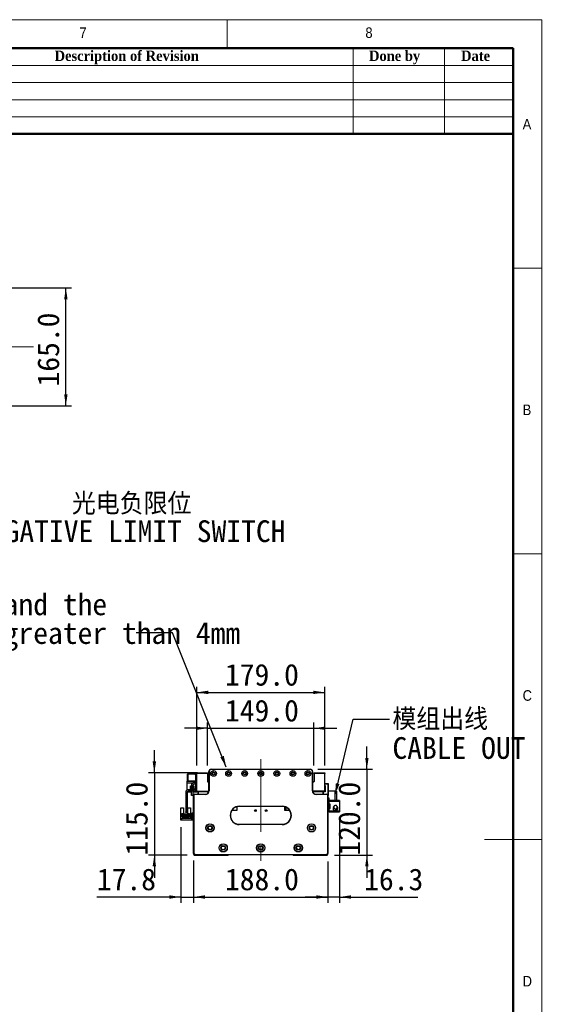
# Model space of a CAD drawing. Header units: millimetres. Extents: x 40 to 3331, y 40 to 2336.
# Tile 11 of 11: x 2590 to 3331, y 957 to 2336. Entities that reach past the tile are written whole.
import ezdxf

# ---------------------------------------------------------------- set-up
doc = ezdxf.new("R2010")
doc.units = ezdxf.units.MM
doc.header["$LTSCALE"] = 8
doc.linetypes.add('CENTERX2', pattern=[20.32, 12.7, -2.54, 2.54, -2.54])
doc.layers.add('DIMNS', color=7, linetype='Continuous')
doc.styles.add('SLDTEXTSTYLE0', font='Gothic.ttf', dxfattribs={"width": 0.913})
doc.styles.add('SLDTEXTSTYLE1', font='timesbd.ttf', dxfattribs={"width": 0.933})
doc.styles.add('SLDTEXTSTYLE10', font='txt')
doc.styles.add('SLDTEXTSTYLE7', font='txt')
doc.styles.add('SLDTEXTSTYLE8', font='txt', dxfattribs={"bigfont": 'bigfont'})
doc.styles.add('SLDTEXTSTYLE9', font='txt', dxfattribs={"bigfont": 'bigfont'})
doc.dimstyles.new('SLDDIMSTYLE0', dxfattribs={"dimtxt": 30.4, "dimasz": 16, "dimexe": 0, "dimexo": 0.0625, "dimgap": 7.6, "dimtad": 2, "dimdec": 1, "dimrnd": 1e-09, "dimzin": 4, "dimdsep": 46, "dimtxsty": 'SLDTEXTSTYLE7', "dimsah": 1, "dimcen": 0.09, "dimadec": 0, "dimazin": 1, "dimtfac": 1, "dimtdec": 1, "dimtmove": 0, "dimatfit": 0, "dimfxl": 0, "dimfrac": 2, "dimtolj": 1, "dimtzin": 12, "dimarcsym": 0})
doc.dimstyles.new('SLDDIMSTYLE1', dxfattribs={"dimtxt": 30.4, "dimasz": 16, "dimexe": 0, "dimexo": 0.0625, "dimgap": 7.6, "dimtad": 2, "dimdec": 1, "dimrnd": 1e-09, "dimzin": 4, "dimdsep": 46, "dimtxsty": 'SLDTEXTSTYLE7', "dimsah": 1, "dimcen": 0.09, "dimadec": 0, "dimazin": 1, "dimtfac": 1, "dimtdec": 1, "dimtofl": 0, "dimtmove": 0, "dimatfit": 3, "dimfxl": 0, "dimfrac": 2, "dimtolj": 1, "dimtzin": 12, "dimarcsym": 0})
doc.dimstyles.new('SLDDIMSTYLE2', dxfattribs={"dimtxt": 30.4, "dimasz": 16, "dimexe": 0, "dimexo": 0.0625, "dimgap": 7.6, "dimtad": 2, "dimdec": 1, "dimrnd": 1e-09, "dimzin": 12, "dimdsep": 46, "dimtxsty": 'SLDTEXTSTYLE7', "dimsah": 1, "dimcen": 0.09, "dimadec": 0, "dimazin": 3, "dimtfac": 1, "dimtdec": 1, "dimtmove": 0, "dimatfit": 0, "dimfxl": 0, "dimfrac": 2, "dimtolj": 1, "dimtzin": 12, "dimarcsym": 0})
doc.dimstyles.new('SLDDIMSTYLE3', dxfattribs={"dimtxt": 0.18, "dimasz": 16, "dimexe": 0, "dimexo": 0.0625, "dimgap": 0, "dimtad": 0, "dimtih": 1, "dimtoh": 1, "dimdec": 0, "dimrnd": 1e-09, "dimzin": 0, "dimdsep": 46, "dimtxsty": 'Standard', "dimsah": 1, "dimcen": 0.09, "dimadec": 0, "dimazin": 0, "dimtfac": 16, "dimtdec": 0, "dimtofl": 0, "dimtmove": 0, "dimatfit": 3, "dimfxl": 0, "dimfrac": 2, "dimtolj": 1, "dimtzin": 0, "dimarcsym": 0})

# ---------------------------------------------------------------- blocks, each defined once
blk = doc.blocks.new('_D')
at = {"layer": 'DIMNS'}
for p, q in [((2852.4, 1291.6), (2852.4, 1351.9)), ((3001.4, 1291.6), (3001.4, 1351.9)), ((2852.4, 1343.9), (2820.4, 1343.9)), ((2852.4, 1343.9), (3001.4, 1343.9)), ((3001.4, 1343.9), (3033.4, 1343.9))]:
    blk.add_line(p, q, dxfattribs=at)
for points in [[(2852.4, 1343.9), (2836.4, 1346.3), (2836.4, 1341.5)], [(3001.4, 1343.9), (3017.4, 1341.5), (3017.4, 1346.3)]]:
    blk.add_solid(points, dxfattribs=at)
at = {"layer": 'DIMNS', "insert": (2876.9, 1383.8), "char_height": 30.4, "attachment_point": 1, "style": 'SLDTEXTSTYLE7'}
blk.add_mtext('149.0', dxfattribs=at)
blk = doc.blocks.new('_D_1')
at = {"layer": 'DIMNS'}
for p, q in [((2837.4, 1291.6), (2837.4, 1402.1)), ((2837.4, 1394.1), (3016.4, 1394.1)), ((3016.4, 1291.6), (3016.4, 1402.1))]:
    blk.add_line(p, q, dxfattribs=at)
for points in [[(2837.4, 1394.1), (2853.4, 1391.7), (2853.4, 1396.5)], [(3016.4, 1394.1), (3000.4, 1396.5), (3000.4, 1391.7)]]:
    blk.add_solid(points, dxfattribs=at)
at = {"layer": 'DIMNS', "insert": (2876.9, 1434), "char_height": 30.4, "attachment_point": 1, "style": 'SLDTEXTSTYLE7'}
blk.add_mtext('179.0', dxfattribs=at)
blk = doc.blocks.new('_D_2')
at = {"layer": 'DIMNS'}
for p, q in [((2778.1, 1281.4), (2778.1, 1313.4)), ((2838.3, 1281.4), (2770.1, 1281.4)), ((2778.1, 1281.4), (2778.1, 1166.4)), ((2823.8, 1166.4), (2770.1, 1166.4)), ((2778.1, 1166.4), (2778.1, 1134.4))]:
    blk.add_line(p, q, dxfattribs=at)
for points in [[(2778.1, 1281.4), (2780.5, 1297.4), (2775.7, 1297.4)], [(2778.1, 1166.4), (2775.7, 1150.4), (2780.5, 1150.4)]]:
    blk.add_solid(points, dxfattribs=at)
at = {"layer": 'DIMNS', "insert": (2738.2, 1165.6), "char_height": 30.4, "attachment_point": 1, "rotation": 90, "style": 'SLDTEXTSTYLE7'}
blk.add_mtext('115.0', dxfattribs=at)
blk = doc.blocks.new('_D_3')
at = {"layer": 'DIMNS'}
for p, q in [((3075.4, 1286.4), (3075.4, 1318.4)), ((3006.6, 1286.4), (3083.4, 1286.4)), ((3075.4, 1286.4), (3075.4, 1166.4)), ((3030.1, 1166.4), (3083.4, 1166.4)), ((3075.4, 1166.4), (3075.4, 1134.4))]:
    blk.add_line(p, q, dxfattribs=at)
for points in [[(3075.4, 1286.4), (3077.8, 1302.4), (3073, 1302.4)], [(3075.4, 1166.4), (3073, 1150.4), (3077.8, 1150.4)]]:
    blk.add_solid(points, dxfattribs=at)
at = {"layer": 'DIMNS', "insert": (3035.5, 1165.6), "char_height": 30.4, "attachment_point": 1, "rotation": 90, "style": 'SLDTEXTSTYLE7'}
blk.add_mtext('120.0', dxfattribs=at)
blk = doc.blocks.new('_D_4')
at = {"layer": 'DIMNS'}
for p, q in [((2832.9, 1157.2), (2832.9, 1099.6)), ((3020.9, 1157.2), (3020.9, 1099.6)), ((2832.9, 1107.6), (3020.9, 1107.6))]:
    blk.add_line(p, q, dxfattribs=at)
for points in [[(2832.9, 1107.6), (2848.9, 1105.2), (2848.9, 1110)], [(3020.9, 1107.6), (3004.9, 1110), (3004.9, 1105.2)]]:
    blk.add_solid(points, dxfattribs=at)
at = {"layer": 'DIMNS', "insert": (2876.9, 1147.5), "char_height": 30.4, "attachment_point": 1, "style": 'SLDTEXTSTYLE7'}
blk.add_mtext('188.0', dxfattribs=at)
blk = doc.blocks.new('_D_5')
at = {"layer": 'DIMNS'}
for p, q in [((2815.1, 1205.2), (2815.1, 1099.6)), ((2832.9, 1158.7), (2832.9, 1099.6)), ((2815.1, 1107.6), (2697.7, 1107.6)), ((2815.1, 1107.6), (2832.9, 1107.6)), ((2832.9, 1107.6), (2864.9, 1107.6))]:
    blk.add_line(p, q, dxfattribs=at)
for points in [[(2815.1, 1107.6), (2799.1, 1110), (2799.1, 1105.2)], [(2832.9, 1107.6), (2848.9, 1105.2), (2848.9, 1110)]]:
    blk.add_solid(points, dxfattribs=at)
at = {"layer": 'DIMNS', "insert": (2697.7, 1147.5), "char_height": 30.4, "attachment_point": 1, "style": 'SLDTEXTSTYLE7'}
blk.add_mtext('17.8', dxfattribs=at)
blk = doc.blocks.new('_D_6')
at = {"layer": 'DIMNS'}
for p, q in [((3037.2, 1217.5), (3037.2, 1099.6)), ((3020.9, 1157.2), (3020.9, 1099.6)), ((3020.9, 1107.6), (2988.9, 1107.6)), ((3037.2, 1107.6), (3020.9, 1107.6)), ((3037.2, 1107.6), (3146.5, 1107.6))]:
    blk.add_line(p, q, dxfattribs=at)
for points in [[(3020.9, 1107.6), (3004.9, 1110), (3004.9, 1105.2)], [(3037.2, 1107.6), (3053.2, 1105.2), (3053.2, 1110)]]:
    blk.add_solid(points, dxfattribs=at)
at = {"layer": 'DIMNS', "insert": (3071.6, 1147.5), "char_height": 30.4, "attachment_point": 1, "style": 'SLDTEXTSTYLE7'}
blk.add_mtext('16.3', dxfattribs=at)
blk = doc.blocks.new('SW_NOTE_3')
at = {"layer": 'DIMNS', "color": 0, "char_height": 30.4, "attachment_point": 1}
for s, insert, style in [('模组出线', (4.1, 14.9), 'SLDTEXTSTYLE8'), ('CABLE OUT', (4.1, -25.3), 'SLDTEXTSTYLE7')]:
    blk.add_mtext(s, dxfattribs=dict(at, insert=insert, style=style))
blk = doc.blocks.new('SW_NOTE_4')
at = {"layer": 'DIMNS', "color": 0, "char_height": 30.4, "attachment_point": 1, "style": 'SLDTEXTSTYLE7'}
for s, insert in [('The distance between the load plate and the ', (-929.8, 55.3)), ('steel belt protection belt shall be greater than 4mm', (-929.8, 15.1))]:
    blk.add_mtext(s, dxfattribs=dict(at, insert=insert))
blk = doc.blocks.new('_D_15')
at = {"layer": 'DIMNS'}
for p, q in [((2471.5, 1960.5), (2662.3, 1960.5)), ((2654.3, 1795.5), (2654.3, 1960.5)), ((2471.5, 1795.5), (2662.3, 1795.5))]:
    blk.add_line(p, q, dxfattribs=at)
for points in [[(2654.3, 1960.5), (2651.9, 1944.5), (2656.7, 1944.5)], [(2654.3, 1795.5), (2656.7, 1811.5), (2651.9, 1811.5)]]:
    blk.add_solid(points, dxfattribs=at)
at = {"layer": 'DIMNS', "insert": (2614.5, 1822.5), "char_height": 30.4, "attachment_point": 1, "rotation": 90, "style": 'SLDTEXTSTYLE7'}
blk.add_mtext('165.0', dxfattribs=at)
blk = doc.blocks.new('SW_NOTE_7')
at = {"layer": 'DIMNS', "color": 0, "char_height": 30.4, "attachment_point": 1}
for s, insert, style in [('     光电负限位', (4.8, 18), 'SLDTEXTSTYLE9'), ('NEGATIVE LIMIT SWITCH', (4.8, -20.4), 'SLDTEXTSTYLE10')]:
    blk.add_mtext(s, dxfattribs=dict(at, insert=insert, style=style))

msp = doc.modelspace()

# ---------------------------------------------------------------- linework, layer by layer
at = {"color": 7, "linetype": 'Continuous', "lineweight": 18}
for p, q in [((3320, 2336), (40, 2336)), ((2880, 2296), (2880, 2336)), ((3320, 40), (3320, 2336)), ((80, 2296), (3280, 2296)), ((3056, 2296), (3056, 2176)), ((3184, 2296), (3184, 2176)), ((3280, 2296), (3280, 2176)), ((3280, 2296), (3280, 80)), ((2320, 2272), (3280, 2272)), ((2320, 2248), (3280, 2248)), ((2320, 2224), (3280, 2224)), ((2320, 2200), (3280, 2200)), ((3320, 1988), (3280, 1988)), ((3280, 1588), (3320, 1588)), ((3320, 1188), (3240, 1188))]:
    msp.add_line(p, q, dxfattribs=at)
at = {"color": 7, "linetype": 'Continuous', "lineweight": 50}
for p, q in [((3280, 2296), (80, 2296)), ((3280, 2296), (3280, 80)), ((3280, 2176), (2320, 2176))]:
    msp.add_line(p, q, dxfattribs=at)
at = {"color": 7, "linetype": 'Continuous', "lineweight": 25}
for p, q in [((2854.4438844, 1283.3955857), (2854.7438821, 1283.3955857)), ((2854.4438844, 1256.3955869), (2854.4438844, 1283.3955857)), ((2854.7438821, 1283.3955857), (2854.7438821, 1256.3955869)), ((2857.4438831, 1286.3955843), (2857.4438831, 1286.0955867)), ((2857.4438831, 1286.3955843), (2996.4438816, 1286.3955843)), ((2996.4438816, 1286.0955867), (2857.4438831, 1286.0955867)), ((2996.4438816, 1286.3955843), (2996.4438816, 1286.0955867)), ((2999.1438826, 1256.3955869), (2999.1438826, 1283.3955857)), ((2999.4438803, 1283.3955857), (2999.1438826, 1283.3955857)), ((2999.4438803, 1283.3955857), (2999.4438803, 1256.3955869)), ((2824.1438856, 1269.8955881), (2835.4438832, 1269.8955881)), ((2824.1438856, 1267.2955888), (2824.1438856, 1269.8955881)), ((2824.7438809, 1279.8955861), (2824.4438833, 1279.5955884)), ((2824.7438809, 1279.5955884), (2824.4438833, 1279.4713202)), ((2824.4438833, 1279.4713202), (2824.4438833, 1279.5955884)), ((2824.4438833, 1270.319854), (2824.4438833, 1279.4713202)), ((2824.4438833, 1270.1955858), (2824.4438833, 1270.319854)), ((2824.7438809, 1270.1955858), (2824.4438833, 1270.319854)), ((2824.4438833, 1270.1955858), (2824.7438809, 1269.8955881)), ((2824.7438809, 1279.8955861), (2824.7438809, 1279.5955884)), ((2824.7438809, 1279.8955861), (2835.4438832, 1279.8955861)), ((2835.4438832, 1279.5955884), (2824.7438809, 1279.5955884)), ((2824.7438809, 1279.5955884), (2824.7438809, 1270.1955858)), ((2824.7438809, 1270.1955858), (2824.7438809, 1269.8955881)), ((2824.7438809, 1270.1955858), (2835.4438832, 1270.1955858)), ((2835.4438832, 1279.8955861), (2837.4438798, 1279.8955861)), ((2835.4438832, 1278.895584), (2835.4438832, 1279.8955861)), ((2835.4438832, 1278.895584), (2835.4438832, 1269.8955881)), ((2837.4438798, 1278.895584), (2835.4438832, 1278.895584)), ((2837.4438798, 1281.3955891), (2852.4438804, 1281.3955891)), ((2837.4438798, 1280.3955871), (2837.4438798, 1281.3955891)), ((2837.4438798, 1255.8955858), (2837.4438798, 1280.3955871)), ((2852.4438804, 1280.3955871), (2837.4438798, 1280.3955871)), ((2852.4438804, 1281.3955891), (2852.4438804, 1280.3955871)), ((2852.4438804, 1280.3955871), (2852.4438804, 1269.3955871)), ((2852.9438814, 1268.8955861), (2854.4438844, 1268.8955861)), ((3000.9438833, 1268.8955861), (2999.4438803, 1268.8955861)), ((3001.4438843, 1280.3955871), (3001.4438843, 1281.3955891)), ((3001.4438843, 1281.3955891), (3016.4438849, 1281.3955891)), ((3001.4438843, 1280.3955871), (3001.4438843, 1269.3955871)), ((3016.4438849, 1280.3955871), (3001.4438843, 1280.3955871)), ((3016.4438849, 1281.3955891), (3016.4438849, 1280.3955871)), ((3016.4438849, 1255.8955858), (3016.4438849, 1280.3955871)), ((2824.1438856, 1267.2955888), (2831.8034401, 1267.2955888)), ((2824.1438856, 1257.645202), (2824.1438856, 1267.2955888)), ((2824.1438856, 1254.3955865), (2824.1438856, 1255.1439191)), ((2833.9438802, 1257.8955862), (2825.4438853, 1257.8955862)), ((2833.9438802, 1255.8955858), (2825.4438853, 1255.8955858)), ((2828.4438839, 1263.3955899), (2829.9438795, 1263.3955899)), ((2828.4438839, 1257.8955862), (2828.4438839, 1263.3955899)), ((2828.4438839, 1254.3955865), (2828.4438839, 1255.8955858)), ((2829.9438795, 1263.91646), (2829.9438795, 1257.8955862)), ((2829.9438795, 1249.8955886), (2829.9438795, 1255.8955858)), ((2831.9438836, 1263.8955909), (2831.9438836, 1257.8955862)), ((2831.9438836, 1263.3955899), (2833.4438791, 1263.3955899)), ((2831.9438836, 1255.8955858), (2831.9438836, 1249.8955886)), ((2833.4438791, 1263.3955899), (2833.4438791, 1257.8955862)), ((2833.4438791, 1255.8955858), (2833.4438791, 1254.3955865)), ((2835.4438832, 1267.3955905), (2837.4438798, 1267.3955905)), ((2835.4438832, 1266.3955885), (2835.4438832, 1267.3955905)), ((2837.4438798, 1266.3955885), (2835.4438832, 1266.3955885)), ((2835.4438832, 1266.3955885), (2835.4438832, 1259.3955855)), ((2837.4438798, 1255.8955858), (2854.4188207, 1255.8955858)), ((2837.7438849, 1254.3955865), (2837.7438849, 1255.8955858)), ((2839.4438839, 1254.5855875), (2840.7538822, 1255.8955858)), ((2839.4438839, 1251.3955879), (2839.4438839, 1254.5855875)), ((2839.9438849, 1254.4955882), (2840.9438794, 1255.4955865)), ((2840.9438794, 1255.4955865), (2854.3622186, 1255.4955865)), ((2852.6438838, 1255.8955858), (2853.0438831, 1255.4955865)), ((2854.7438821, 1256.3955869), (2854.4438844, 1256.3955869)), ((2999.4438803, 1256.3955869), (2999.1438826, 1256.3955869)), ((3016.4438849, 1255.8955858), (2999.468944, 1255.8955858)), ((2999.5255461, 1255.4955865), (3012.9438853, 1255.4955865)), ((3000.8438816, 1255.4955865), (3001.2438809, 1255.8955858)), ((3012.9438853, 1255.4955865), (3013.9438799, 1254.4955882)), ((3013.1338825, 1255.8955858), (3014.4438809, 1254.5855875)), ((3014.9438819, 1255.0855885), (3014.4438809, 1254.5855875)), ((3014.4438809, 1254.5855875), (3014.4438809, 1251.3955879)), ((3016.9438859, 1255.0855885), (3014.9438819, 1255.0855885)), ((3016.4438849, 1266.5855858), (3021.1438825, 1266.5855858)), ((3021.1438825, 1265.5855837), (3016.4438849, 1265.5855837)), ((3016.4438849, 1263.5855871), (3016.9438859, 1263.5855871)), ((3016.9438859, 1255.8955858), (3016.4438849, 1255.8955858)), ((3016.9438859, 1263.5855871), (3016.9438859, 1255.0855885)), ((3021.1438825, 1265.5855837), (3021.1438825, 1266.5855858)), ((3021.1438825, 1266.5855858), (3021.4438802, 1266.2855881)), ((3021.4438802, 1265.4613229), (3021.1438825, 1265.5855837)), ((3021.1438825, 1250.5855869), (3021.1438825, 1265.5855837)), ((3021.4438802, 1266.2855881), (3021.4438802, 1265.4613229)), ((3021.4438802, 1265.4613229), (3021.4438802, 1250.7098514)), ((3030.8438828, 1255.8955858), (3021.4438802, 1255.8955858)), ((3030.8438828, 1242.8955856), (3030.8438828, 1255.8955858)), ((3030.8438828, 1255.8955858), (3032.8438794, 1255.8955858)), ((3032.8438794, 1255.8955858), (3032.8438794, 1242.8955856)), ((2821.9438856, 1254.3955865), (2821.9438856, 1226.8955867)), ((2823.9438822, 1254.3955865), (2823.9438822, 1226.8955867)), ((2828.4438839, 1254.3955865), (2824.1438856, 1254.3955865)), ((2831.9438836, 1249.8955886), (2829.9438795, 1249.8955886)), ((2832.9438856, 1168.8955865), (2832.9438856, 1249.8955886)), ((2833.2438832, 1249.8955886), (2832.9438856, 1249.8955886)), ((2833.2438832, 1249.8955886), (2833.2438832, 1169.019851)), ((2837.7438849, 1254.3955865), (2833.4438791, 1254.3955865)), ((2834.4438812, 1251.0955865), (2834.4438812, 1251.3955879)), ((2834.4438812, 1251.3955879), (2849.4438818, 1251.3955879)), ((2849.4438818, 1251.0955865), (2834.4438812, 1251.0955865)), ((2839.9438849, 1251.3955879), (2839.9438849, 1254.4955882)), ((2849.4438818, 1251.0955865), (2849.4438818, 1251.3955879)), ((3004.443883, 1251.3955879), (3004.443883, 1251.0955865)), ((3004.443883, 1251.3955879), (3019.4438836, 1251.3955879)), ((3019.4438836, 1251.0955865), (3004.443883, 1251.0955865)), ((3013.9438799, 1254.4955882), (3013.9438799, 1251.3955879)), ((3019.4438836, 1251.3955879), (3019.4438836, 1251.0955865)), ((3020.6438815, 1169.019851), (3020.6438815, 1249.8955886)), ((3020.9438791, 1249.8955886), (3020.6438815, 1249.8955886)), ((3020.7757642, 1250.5855869), (3021.1438825, 1250.5855869)), ((3020.9438791, 1249.8955886), (3020.9438791, 1168.8955865)), ((3021.1438825, 1249.5855886), (3020.9438791, 1249.5855886)), ((3022.8438815, 1245.8955879), (3020.9438791, 1245.8955879)), ((3021.4438802, 1250.7098514), (3021.1438825, 1250.5855869)), ((3021.1438825, 1249.5855886), (3021.1438825, 1250.5855869)), ((3021.4438802, 1249.8855862), (3021.1438825, 1249.5855886)), ((3021.4438802, 1250.7098514), (3021.4438802, 1249.8855862)), ((3022.8438815, 1242.8955856), (3022.8438815, 1245.8955879)), ((3022.8438815, 1242.8955856), (3022.8438815, 1241.6955876)), ((3030.8438828, 1242.8955856), (3022.8438815, 1242.8955856)), ((3022.8438815, 1241.6955876), (3037.2438794, 1241.6955876)), ((3022.8438815, 1237.695587), (3022.8438815, 1241.6955876)), ((3028.8438862, 1242.8955856), (3028.8438862, 1242.6955859)), ((3037.2438794, 1242.6955859), (3028.8438862, 1242.6955859)), ((3032.8438794, 1242.8955856), (3030.8438828, 1242.8955856)), ((3037.2438794, 1242.6955859), (3037.2438794, 1241.6955876)), ((3037.2438794, 1241.6955876), (3037.2438794, 1227.6955872)), ((2815.243884, 1232.2955887), (2818.9438796, 1232.2955887)), ((2815.243884, 1223.395587), (2815.243884, 1232.2955887)), ((2818.9438796, 1232.2955887), (2818.9438796, 1223.8955881)), ((2824.9438843, 1223.8955881), (2824.9438843, 1232.2955887)), ((2824.9438843, 1232.2955887), (2828.6438798, 1232.2955887)), ((2828.6438798, 1232.2955887), (2828.6438798, 1223.395587)), ((2893.4438815, 1228.5955875), (2886.3911582, 1228.5955875)), ((2893.4438815, 1233.895586), (2893.4438815, 1228.5955875)), ((2896.943883, 1234.6955883), (2956.9438817, 1234.6955883)), ((2896.943883, 1234.6955883), (2896.943883, 1234.395587)), ((2956.9438817, 1234.395587), (2896.943883, 1234.395587)), ((2956.9438817, 1234.6955883), (2956.9438817, 1234.395587)), ((2960.4438832, 1228.5955875), (2960.4438832, 1233.895586)), ((2967.4966065, 1228.5955875), (2960.4438832, 1228.5955875)), ((2961.9438825, 1233.3520251), (2961.9438825, 1228.5955875)), ((3022.8438815, 1237.695587), (3022.8438815, 1237.1955859)), ((3023.8438835, 1237.695587), (3022.8438815, 1237.695587)), ((3022.8438815, 1237.1955859), (3022.8438815, 1232.195587)), ((3023.8438835, 1237.1955859), (3022.8438815, 1237.1955859)), ((3022.8438815, 1231.695586), (3022.8438815, 1232.195587)), ((3022.8438815, 1232.195587), (3023.8438835, 1232.195587)), ((3022.8438815, 1227.6955872), (3022.8438815, 1231.695586)), ((3022.8438815, 1231.695586), (3023.8438835, 1231.695586)), ((3022.8438815, 1227.6955872), (3022.8438815, 1226.4955874)), ((3037.2438794, 1227.6955872), (3022.8438815, 1227.6955872)), ((3023.8438835, 1231.695586), (3023.8438835, 1237.695587)), ((3028.2931169, 1232.492556), (3028.1938827, 1231.695586)), ((3028.5277953, 1233.1304821), (3028.3926194, 1232.8146483)), ((3028.4046596, 1233.2746248), (3028.4386715, 1233.285782)), ((3028.4386715, 1230.1053899), (3028.4046596, 1230.1165509)), ((3028.5605257, 1233.114374), (3028.438068, 1233.1746305)), ((3028.4386715, 1233.285782), (3028.8224434, 1233.8607769)), ((3028.5987621, 1233.2070108), (3028.4386715, 1233.285782)), ((3033.7356022, 1232.248542), (3033.7630203, 1232.269277)), ((3037.2438794, 1227.6955872), (3037.2438794, 1226.695587)), ((2815.1438823, 1215.3955876), (2815.1438823, 1217.3955879)), ((2815.1438823, 1217.3955879), (2816.1438843, 1217.3955879)), ((2816.1438843, 1215.3955876), (2815.1438823, 1215.3955876)), ((2815.243884, 1217.3955879), (2815.243884, 1223.395587)), ((2816.0438826, 1223.395587), (2815.243884, 1223.395587)), ((2816.0438826, 1223.395587), (2816.5438836, 1223.8955881)), ((2816.1438843, 1217.3955879), (2816.1438843, 1215.3955876)), ((2829.9438795, 1217.3955879), (2816.1438843, 1217.3955879)), ((2829.9438795, 1215.3955876), (2816.1438843, 1215.3955876)), ((2819.1438829, 1223.8955881), (2816.5438836, 1223.8955881)), ((2816.943883, 1223.3455881), (2819.1438829, 1223.3455881)), ((2816.943883, 1219.8955874), (2816.943883, 1223.3455881)), ((2817.7438816, 1219.8955874), (2816.943883, 1219.8955874)), ((2817.7438816, 1221.5455874), (2826.1438822, 1221.5455874)), ((2817.7438816, 1219.8955874), (2817.7438816, 1221.5455874)), ((2817.7438816, 1218.8455864), (2817.7438816, 1219.8955874)), ((2818.9438796, 1218.8455864), (2817.7438816, 1218.8455864)), ((2818.6938828, 1220.4955864), (2818.6938828, 1219.9955872)), ((2819.1938838, 1220.4955864), (2818.6938828, 1220.4955864)), ((2818.6938828, 1219.9955872), (2819.1938838, 1219.9955872)), ((2818.9438796, 1218.0455877), (2818.9438796, 1218.8455864)), ((2824.9438843, 1218.8455864), (2818.9438796, 1218.8455864)), ((2824.9438843, 1218.0455877), (2818.9438796, 1218.0455877)), ((2819.1438829, 1223.3455881), (2819.1438829, 1223.8955881)), ((2819.1438829, 1223.8955881), (2824.7438809, 1223.8955881)), ((2819.4938814, 1223.3455881), (2819.1438829, 1223.3455881)), ((2819.1938838, 1219.9955872), (2819.1938838, 1220.4955864)), ((2819.4938814, 1222.2455881), (2819.4938814, 1223.3455881)), ((2824.3938824, 1222.2455881), (2819.4938814, 1222.2455881)), ((2821.1938804, 1220.4955864), (2820.6938794, 1220.4955864)), ((2820.6938794, 1220.4955864), (2820.6938794, 1219.9955872)), ((2820.6938794, 1219.9955872), (2821.1938804, 1219.9955872)), ((2821.1438795, 1222.845587), (2822.7438843, 1222.845587)), ((2821.1438795, 1222.2455881), (2821.1438795, 1222.845587)), ((2821.1938804, 1219.9955872), (2821.1938804, 1220.4955864)), ((2821.9438856, 1226.8955867), (2823.9438822, 1226.8955867)), ((2821.9438856, 1225.8955865), (2821.9438856, 1226.8955867)), ((2823.9438822, 1225.8955865), (2821.9438856, 1225.8955865)), ((2822.6938834, 1220.4955864), (2822.6938834, 1219.9955872)), ((2823.1938844, 1220.4955864), (2822.6938834, 1220.4955864)), ((2822.6938834, 1219.9955872), (2823.1938844, 1219.9955872)), ((2822.7438843, 1222.2455881), (2822.7438843, 1222.845587)), ((2823.1938844, 1219.9955872), (2823.1938844, 1220.4955864)), ((2823.9438822, 1226.8955867), (2823.9438822, 1225.8955865)), ((2824.7438809, 1223.3455881), (2824.3938824, 1223.3455881)), ((2824.3938824, 1223.3455881), (2824.3938824, 1222.2455881)), ((2824.69388, 1220.4955864), (2824.69388, 1219.9955872)), ((2825.1938811, 1220.4955864), (2824.69388, 1220.4955864)), ((2824.69388, 1219.9955872), (2825.1938811, 1219.9955872)), ((2824.7438809, 1223.8955881), (2824.7438809, 1223.3455881)), ((2827.3438802, 1223.8955881), (2824.7438809, 1223.8955881)), ((2824.7438809, 1223.3455881), (2826.9438809, 1223.3455881)), ((2824.9438843, 1218.8455864), (2824.9438843, 1218.0455877)), ((2826.1438822, 1218.8455864), (2824.9438843, 1218.8455864)), ((2825.1938811, 1219.9955872), (2825.1938811, 1220.4955864)), ((2826.1438822, 1221.5455874), (2826.1438822, 1219.8955874)), ((2826.1438822, 1219.8955874), (2826.1438822, 1218.8455864)), ((2826.9438809, 1219.8955874), (2826.1438822, 1219.8955874)), ((2826.9438809, 1223.3455881), (2826.9438809, 1219.8955874)), ((2827.3438802, 1223.8955881), (2827.8438812, 1223.395587)), ((2828.6438798, 1223.395587), (2827.8438812, 1223.395587)), ((2828.6438798, 1223.395587), (2828.6438798, 1217.3955879)), ((2829.9438795, 1217.3955879), (2829.9438795, 1215.3955876)), ((2830.9438815, 1224.3955872), (2830.9438815, 1225.3955874)), ((2830.9438815, 1225.3955874), (2832.9438856, 1225.3955874)), ((2832.9438856, 1224.3955872), (2830.9438815, 1224.3955872)), ((2830.9438815, 1216.3955878), (2830.9438815, 1224.3955872)), ((2830.9438815, 1215.3955876), (2830.9438815, 1216.3955878)), ((2830.9438815, 1216.3955878), (2832.9438856, 1216.3955878)), ((2832.9438856, 1215.3955876), (2830.9438815, 1215.3955876)), ((3028.8438862, 1226.4955874), (3022.8438815, 1226.4955874)), ((3028.8438862, 1226.695587), (3037.2438794, 1226.695587)), ((3028.8438862, 1226.695587), (3028.8438862, 1226.4955874)), ((2896.943883, 1209.3955875), (2956.9438817, 1209.3955875)), ((2896.943883, 1209.3955875), (2896.943883, 1209.0955871)), ((2956.9438817, 1209.0955871), (2896.943883, 1209.0955871)), ((2956.9438817, 1209.3955875), (2956.9438817, 1209.0955871)), ((2833.2438832, 1169.019851), (2832.9438856, 1168.8955865)), ((2834.9438822, 1166.895588), (2832.9438856, 1168.8955865)), ((2832.9438856, 1168.8955865), (2832.9438856, 1167.3955872)), ((2832.9438856, 1167.3955872), (2833.9438802, 1166.395587)), ((2833.2438832, 1169.019851), (2835.068143, 1167.1955875)), ((2833.9438802, 1166.395587), (2881.4438833, 1166.395587)), ((2835.068143, 1167.1955875), (2834.9438822, 1166.895588)), ((3018.9438825, 1166.895588), (2834.9438822, 1166.895588)), ((2835.068143, 1167.1955875), (3018.8196218, 1167.1955875)), ((2881.4438833, 1166.395587), (2881.9438843, 1166.895588)), ((2971.9438842, 1166.895588), (2972.4438814, 1166.395587)), ((2972.4438814, 1166.395587), (3019.9438846, 1166.395587)), ((3018.8196218, 1167.1955875), (3020.6438815, 1169.019851)), ((3018.8196218, 1167.1955875), (3018.9438825, 1166.895588)), ((3020.9438791, 1168.8955865), (3018.9438825, 1166.895588)), ((3019.9438846, 1166.395587), (3020.9438791, 1167.3955872)), ((3020.6438815, 1169.019851), (3020.9438791, 1168.8955865)), ((3020.9438791, 1167.3955872), (3020.9438791, 1168.8955865))]:
    msp.add_line(p, q, dxfattribs=at)
at = {"color": 7, "linetype": 'Continuous', "lineweight": 25, "flags": 128}
msp.add_lwpolyline([(2829.9438795, 1215.3955876), (2830.5291524, 1215.4532309), (2830.9438815, 1215.5671596)], dxfattribs=at)
at = {"color": 7, "linetype": 'Continuous', "lineweight": 25}
for centre, radius in [((2860.9438825, 1280.6455872), 4.025), ((2860.9438825, 1280.6455872), 4), ((2860.9438825, 1280.6455872), 2.15), ((2860.9438825, 1280.6455872), 1.65), ((2881.9438825, 1280.6455872), 4.025), ((2881.9438825, 1280.6455872), 4), ((2881.9438825, 1280.6455872), 2.15), ((2881.9438825, 1280.6455872), 1.65), ((2904.4438825, 1280.6455872), 4.025), ((2904.4438825, 1280.6455872), 4), ((2904.4438825, 1280.6455872), 2.15), ((2904.4438825, 1280.6455872), 1.65), ((2926.9438825, 1280.6455872), 4.025), ((2926.9438825, 1280.6455872), 4), ((2926.9438825, 1280.6455872), 2.15), ((2926.9438825, 1280.6455872), 1.65), ((2949.4438825, 1280.6455872), 4.025), ((2949.4438825, 1280.6455872), 4), ((2949.4438825, 1280.6455872), 2.15), ((2949.4438825, 1280.6455872), 1.65), ((2971.9438825, 1280.6455872), 4.025), ((2971.9438825, 1280.6455872), 4), ((2971.9438825, 1280.6455872), 2.15), ((2971.9438825, 1280.6455872), 1.65), ((2992.9438825, 1280.6455872), 4.025), ((2992.9438825, 1280.6455872), 4), ((2992.9438825, 1280.6455872), 2.15), ((2992.9438825, 1280.6455872), 1.65), ((2919.4438825, 1228.5955872), 1.25), ((2934.4438825, 1228.5955872), 1.25), ((2855.9438825, 1204.3955872), 5.75), ((2855.9438825, 1204.3955872), 5.5), ((2855.9438825, 1204.3955872), 3.2), ((2855.9438825, 1204.3955872), 2.5), ((2997.9438825, 1204.3955872), 5.75), ((2997.9438825, 1204.3955872), 5.5), ((2997.9438825, 1204.3955872), 3.2), ((2997.9438825, 1204.3955872), 2.5), ((2874.4438825, 1176.3955872), 5.75), ((2874.4438825, 1176.3955872), 5.5), ((2874.4438825, 1176.3955872), 3.2), ((2874.4438825, 1176.3955872), 2.5), ((2926.9438825, 1176.3955872), 5.75), ((2926.9438825, 1176.3955872), 5.5), ((2926.9438825, 1176.3955872), 3.2), ((2926.9438825, 1176.3955872), 2.5), ((2979.4438825, 1176.3955872), 5.75), ((2979.4438825, 1176.3955872), 5.5), ((2979.4438825, 1176.3955872), 3.2), ((2979.4438825, 1176.3955872), 2.5)]:
    msp.add_circle(centre, radius, dxfattribs=at)
for centre, radius, start, end in [((2857.4438825, 1283.3955872), 3, 90, 180), ((2857.4438825, 1283.3955872), 2.7, 90, 180), ((2996.4438825, 1283.3955872), 3, 0, 90), ((2996.4438825, 1283.3955872), 2.7, 0, 90), ((2833.4438825, 1269.8955872), 2, 274.7801918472, 0), ((2833.4438825, 1269.8747176), 4, 321.6997400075, 0), ((2852.9438825, 1269.3955872), 0.5, 180, 270), ((3000.9438825, 1269.3955872), 0.5, 270, 0), ((2825.4438825, 1254.3955872), 3.5, 90, 180), ((2825.4438825, 1254.3955872), 1.5, 90, 180), ((2833.9438825, 1263.9164568), 4, 94.7801918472, 180), ((2833.9438825, 1263.8955872), 2, 94.7801918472, 180), ((2833.4438825, 1269.8747176), 4, 274.7801918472, 300), ((2833.9438825, 1259.3955872), 3.5, 270, 0), ((2833.9438825, 1259.3955872), 1.5, 270, 0), ((2849.4438825, 1256.3955872), 5.3, 270, 0), ((2849.4438825, 1256.3955872), 5, 270, 0), ((3004.4438825, 1256.3955872), 5.3, 180, 270), ((3004.4438825, 1256.3955872), 5, 180, 270), ((2834.4438825, 1249.8955872), 1.5, 90, 180), ((2834.4438825, 1249.8955872), 1.2, 90, 180), ((3019.4438825, 1249.8955872), 1.5, 0, 90), ((3019.4438825, 1249.8955872), 1.2, 0, 90), ((2896.9438825, 1221.8955872), 12.8, 90, 270), ((2896.9438825, 1221.8955872), 12.5, 90, 270), ((2956.9438825, 1221.8955872), 12.8, 270, 90), ((2956.9438825, 1221.8955872), 12.5, 270, 90), ((3031.4438825, 1231.6955872), 3.4, 207.8854130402, 44.3134751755), ((3031.4438825, 1231.6955872), 3.45, 237.5742082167, 0), ((3031.4438825, 1231.6955872), 2.5, 274.0682455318, 11.0547454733), ((3031.4438825, 1231.6955872), 2.6, 277.2742732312, 19.707248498), ((3031.4438825, 1231.6955872), 3.45, 0, 47.8989058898), ((2829.9438825, 1218.3955872), 1, 270, 0)]:
    msp.add_arc(centre, radius, start, end, dxfattribs=at)
for points, knots in [([(3029.270268, 1234.6222783), (3029.0884743, 1234.2632675), (3028.755358, 1233.6054208), (3028.2958424, 1232.5461758), (3028.0759805, 1231.7255956), (3028.0199445, 1231.0558478), (3028.1232445, 1230.4955072), (3028.3479503, 1229.892041), (3028.8011494, 1229.2951004), (3029.4860364, 1228.8574715), (3030.2098921, 1228.620265), (3030.972011, 1228.617205), (3031.6810631, 1228.8517859), (3031.86104, 1228.9728681), (3031.8139598, 1229.0092588), (3031.7972964, 1229.0221388)], [0, 0, 0, 0, 0.1800957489, 0.3300050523, 0.4496458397, 0.5397478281, 0.574620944, 0.6053222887, 0.678400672, 0.7214052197, 0.7619805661, 0.8291604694, 0.8886691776, 0.960595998, 1, 1, 1, 1]), ([(3032.8332847, 1235.4587476), (3033.0823855, 1235.2289302), (3033.5811459, 1234.7687797), (3033.9860281, 1233.8514862), (3034.0273484, 1232.9339754), (3033.7471917, 1232.1389283), (3033.2363282, 1231.5224555), (3032.5429634, 1231.1122531), (3031.7356688, 1230.9478693), (3030.8964165, 1231.0519975), (3030.1176089, 1231.422742), (3029.4967843, 1232.0241074), (3029.1059436, 1232.7869509), (3029.0189567, 1233.63187), (3029.1231201, 1234.3901639), (3029.4676114, 1234.9828735), (3029.9985785, 1235.4037162), (3030.7321828, 1235.6490572), (3031.4784107, 1235.7270405), (3032.0223685, 1235.7540761), (3032.2813658, 1235.7391154), (3032.366387, 1235.7441351), (3032.388714, 1235.7326807), (3032.4628848, 1235.7006472), (3032.619013, 1235.6121525), (3032.7510913, 1235.5175928), (3032.8332847, 1235.4587476)], [0, 0, 0, 0, 0.0648170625, 0.1297795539, 0.1897323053, 0.2426174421, 0.2944130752, 0.3462432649, 0.39872364, 0.4521994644, 0.5066008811, 0.5614522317, 0.6160510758, 0.6697718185, 0.72706924, 0.7653768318, 0.8036906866, 0.8589081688, 0.9142284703, 0.9495545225, 0.964001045, 0.9648505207, 0.9657584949, 0.9687099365, 0.9805279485, 1, 1, 1, 1]), ([(3033.6682862, 1230.5545221), (3033.7704763, 1230.8014899), (3033.9642661, 1231.2698307), (3034.0080464, 1231.7843509), (3033.9202638, 1232.0933475), (3033.8922357, 1232.192007)], [0, 0, 0, 0, 0.4316283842, 0.8185246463, 1, 1, 1, 1])]:
    msp.add_open_spline(points, degree=3, knots=knots, dxfattribs=at)
at = {"layer": 'DIMNS', "linetype": 'CENTERX2', "lineweight": 18}
for p, q in [((2609.1958361, 1878.026604), (234.195054, 1878.026604)), ((2926.9438825, 1300.6955872), (2926.9438825, 1150.8951741))]:
    msp.add_line(p, q, dxfattribs=at)

# ---------------------------------------------------------------- block references
at = {"layer": 'DIMNS'}
for name, p in [('SW_NOTE_7', (2522.4423077, 1655.4064965)), ('SW_NOTE_4', (2752.5718938, 1477.2967529)), ('SW_NOTE_3', (3107.0576923, 1356.7307692))]:
    msp.add_blockref(name, p, dxfattribs=at)

# ---------------------------------------------------------------- texts
at = {"color": 7, "linetype": 'Continuous', "lineweight": 0}
for s, insert, char_height, attachment_point, style in [('7', (2673.3333333, 2325.1704848), 14.8166667, 1, 'SLDTEXTSTYLE0'), ('8', (3073.3333333, 2325.1704848), 14.8166667, 1, 'SLDTEXTSTYLE0'), ('Description of Revision', (2739.4454999, 2292.6852781), 14.4, 2, 'SLDTEXTSTYLE1'), ('Done by', (3114.154228, 2292.6852781), 14.4, 2, 'SLDTEXTSTYLE1'), ('Date', (3227.423141, 2292.6852781), 14.4, 2, 'SLDTEXTSTYLE1'), ('A', (3293.3333333, 2197.1704528), 14.8166667, 1, 'SLDTEXTSTYLE0'), ('B', (3293.3333333, 1797.1704528), 14.8166667, 1, 'SLDTEXTSTYLE0'), ('C', (3293.3333333, 1397.1704528), 14.8166667, 1, 'SLDTEXTSTYLE0'), ('D', (3293.3333333, 997.1704528), 14.8166667, 1, 'SLDTEXTSTYLE0')]:
    msp.add_mtext(s, dxfattribs=dict(at, insert=insert, char_height=char_height, attachment_point=attachment_point, style=style))

# ---------------------------------------------------------------- dimensions: what is measured, and where the dimension line sits
at = {"layer": 'DIMNS'}
for base, p1, p2, picture, middle in [((2654.3486833, 1960.526604), (2461.3486833, 1795.526604), (2461.3486833, 1960.526604), '_D_15', (2654.3486833, 1870.8892235)), ((2778.0681543, 1166.3955872), (2848.4438825, 1281.3955872), (2833.9438825, 1166.3955872), '_D_2', (2778.0681543, 1214.0355343)), ((3075.40368, 1166.3955872), (2996.4438825, 1286.3955872), (3019.9438825, 1166.3955872), '_D_3', (3075.40368, 1214.0355343))]:
    dim = msp.add_linear_dim(base=base, p1=p1, p2=p2, angle=90, dimstyle='SLDDIMSTYLE0', dxfattribs=at)
    dim.commit()
    dim.dimension.update_dxf_attribs({"geometry": picture, "text_midpoint": middle, "dimtype": 160})
for base, p1, p2, dimstyle, picture, middle in [((3016.4438825, 1394.0871738), (2837.4438825, 1281.3955872), (3016.4438825, 1281.3955872), 'SLDDIMSTYLE0', '_D_1', (2925.2977554, 1394.0871738)), ((3001.4438825, 1343.866024), (2852.4438825, 1281.3955872), (3001.4438825, 1281.3955872), 'SLDDIMSTYLE0', '_D', (2925.2977554, 1343.866024)), ((3020.9438825, 1107.6281404), (3037.2438825, 1227.6955872), (3020.9438825, 1167.3955872), 'SLDDIMSTYLE2', '_D_6', (3109.069063, 1107.6281404)), ((2832.9438825, 1107.6281404), (2815.1438825, 1215.3955872), (2832.9438825, 1168.8955872), 'SLDDIMSTYLE2', '_D_5', (2735.1438825, 1107.6281404)), ((3020.9438825, 1107.6281404), (2832.9438825, 1167.3955872), (3020.9438825, 1167.3955872), 'SLDDIMSTYLE1', '_D_4', (2925.2977554, 1107.6281404))]:
    dim = msp.add_linear_dim(base=base, p1=p1, p2=p2, dimstyle=dimstyle, dxfattribs=at)
    dim.commit()
    dim.dimension.update_dxf_attribs({"geometry": picture, "text_midpoint": middle, "dimtype": 160})

# ---------------------------------------------------------------- leaders
for points in [[(2878.7547872, 1289.4093279), (2803.3718938, 1477.2967529), (2752.5718938, 1477.2967529)], [(3030.8438825, 1250.8254281), (3056.2576923, 1356.7307692), (3107.0576923, 1356.7307692)]]:
    msp.add_leader(points, dimstyle='SLDDIMSTYLE3', dxfattribs=at)

doc.saveas('drawing.dxf')
